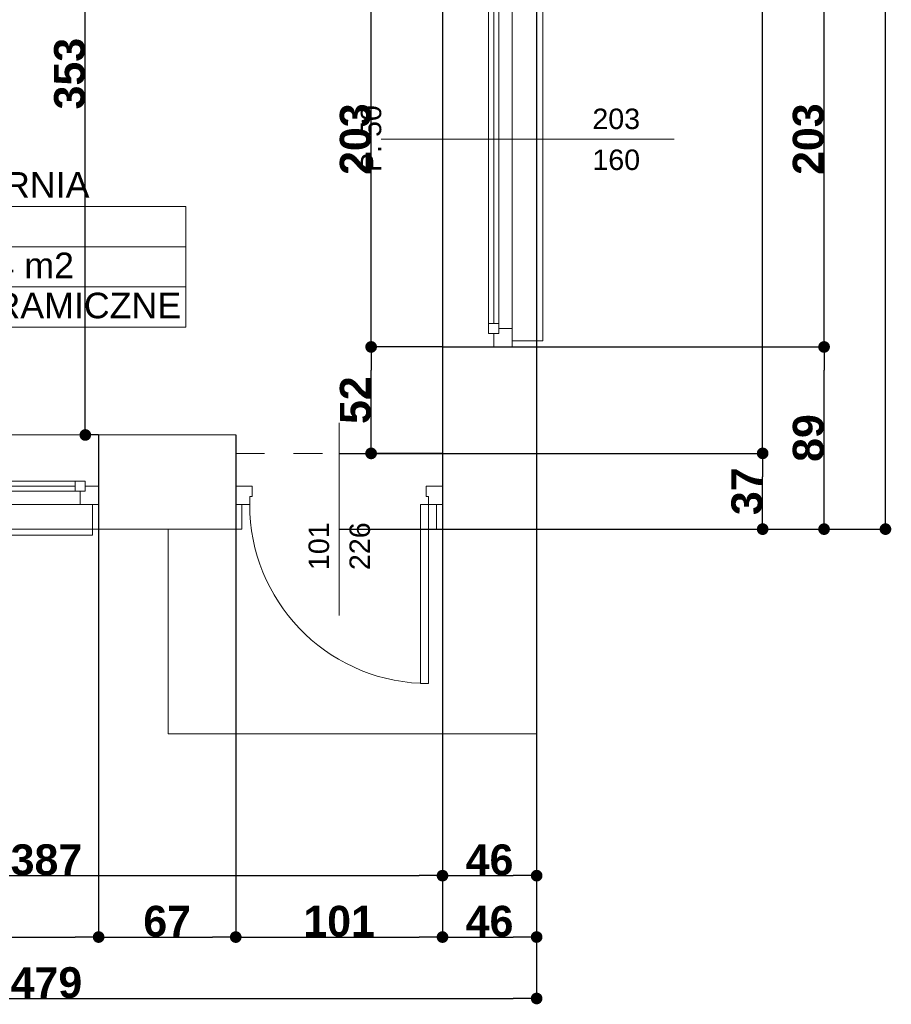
# Model space of a CAD drawing. Header units: millimetres. Extents: x 183299 to 1018155, y -286688 to 171278.
# Tile 35 of 100: x 373394 to 377653, y -94110 to -89300. Entities that reach past the tile are written whole.
import ezdxf
from ezdxf.enums import TextEntityAlignment as Align

# ---------------------------------------------------------------- set-up
doc = ezdxf.new("R2010")
doc.units = ezdxf.units.MM
doc.header["$MEASUREMENT"] = 0
doc.linetypes.add('Przerywana', pattern=[282.222223, 141.111112, -141.111112])
doc.linetypes.add('Wipeout_Contour', pattern=[1000, 0, -1000])
for name, color, linetype in [('Drzwi ArchiCAD', 7, 'Continuous'), ('Elementy Modelu - Strefy', 7, 'Continuous'), ('inwentaryzacja_sciany', 7, 'Continuous'), ('Okna ArchiCADa', 7, 'Continuous'), ('Wymiarowanie - Ogólne', 7, 'Continuous'), ('Znaczniki Drzwi', 7, 'Continuous'), ('Znaczniki Okien', 7, 'Continuous')]:
    doc.layers.add(name, color=color, linetype=linetype)
for name, color, linetype, lineweight in [('Drzwi ArchiCAD_Nr_Pióra__1', 7, 'Continuous', 13), ('Elementy Modelu - Strefy_Nr_Pióra__6', 250, 'Continuous', 18), ('inwentaryzacja_sciany_Nr_Pióra__1', 7, 'Continuous', 13), ('Okna ArchiCADa_Nr_Pióra__1', 7, 'Continuous', 13), ('Znaczniki Drzwi_Nr_Pióra__1', 7, 'Continuous', 13), ('Znaczniki Drzwi_Nr_Pióra__7', 7, 'Continuous', 35), ('Znaczniki Okien_Nr_Pióra__1', 7, 'Continuous', 13), ('Znaczniki Okien_Nr_Pióra__7', 7, 'Continuous', 35)]:
    doc.layers.add(name, color=color, linetype=linetype, lineweight=lineweight)
for name, color, linetype, lineweight, true_color in [('Drzwi ArchiCAD_Nr_Pióra__23', 7, 'Continuous', 20, 0xff6600), ('Drzwi ArchiCAD_Nr_Pióra__3', 7, 'Continuous', 18, 0xff6600), ('Okna ArchiCADa_Nr_Pióra__23', 7, 'Continuous', 20, 0xff6600), ('Okna ArchiCADa_Nr_Pióra__3', 7, 'Continuous', 18, 0xff6600)]:
    doc.layers.add(name, color=color, linetype=linetype, lineweight=lineweight, true_color=true_color)
doc.styles.add('GENERATED_STYLE_1', font='arial.ttf')
doc.styles.add('GENERATED_STYLE_2', font='arialbd.ttf')
doc.styles.get("Standard").update_dxf_attribs({"font": 'txt', "bigfont": 'BIGFONT.SHX'})
doc.dimstyles.new('GENERATED_STYLE__1', dxfattribs={"dimtxt": 150, "dimasz": 114, "dimexe": 0.18, "dimexo": 0, "dimgap": 0.09, "dimtad": 1, "dimtih": 1, "dimtoh": 1, "dimdec": 0, "dimlfac": 0.1, "dimzin": 0, "dimdsep": 46, "dimtxsty": 'GENERATED_STYLE_2', "dimblk": 'ARROWHEAD_11', "dimblk1": 'ARROWHEAD_11', "dimblk2": 'ARROWHEAD_11', "dimcen": 0.09, "dimclrd": 256, "dimclre": 256, "dimclrt": 256, "dimazin": 0, "dimtfac": 1, "dimtdec": 4, "dimtmove": 0, "dimatfit": 3, "dimfxl": 1, "dimtolj": 1, "dimtzin": 0, "dimarcsym": 0})
doc.dimstyles.new('GENERATED_STYLE__2', dxfattribs={"dimtxt": 150, "dimasz": 114, "dimexe": 0.18, "dimexo": 0, "dimgap": 0.09, "dimtad": 1, "dimdec": 0, "dimlfac": 0.1, "dimzin": 0, "dimdsep": 46, "dimtxsty": 'GENERATED_STYLE_2', "dimblk": 'ARROWHEAD_11', "dimblk1": 'ARROWHEAD_11', "dimblk2": 'ARROWHEAD_11', "dimcen": 0.09, "dimclrd": 256, "dimclre": 256, "dimclrt": 256, "dimazin": 0, "dimtfac": 1, "dimtdec": 4, "dimtmove": 0, "dimatfit": 3, "dimfxl": 1, "dimtolj": 1, "dimtzin": 0, "dimarcsym": 0})

# ---------------------------------------------------------------- blocks, each defined once
blk = doc.blocks.new('PORTIERNIA_J.1_168_2', base_point=(198094, -90509.1))
at = {"layer": 'Elementy Modelu - Strefy_Nr_Pióra__6', "linetype": 'Continuous'}
for p, q in [((197325.2, -90312.6), (198862.9, -90312.6)), ((197325.2, -90509.1), (197325.2, -90312.6)), ((198862.9, -90312.6), (198862.9, -90509.1)), ((198862.9, -90509.1), (197325.2, -90509.1)), ((197325.2, -90509.1), (198862.9, -90509.1)), ((197325.2, -90705.5), (197325.2, -90509.1)), ((198862.9, -90509.1), (198862.9, -90705.5)), ((198862.9, -90705.5), (197325.2, -90705.5)), ((197325.2, -90705.5), (198862.9, -90705.5)), ((197325.2, -90901.9), (197325.2, -90705.5)), ((198862.9, -90705.5), (198862.9, -90901.9)), ((198862.9, -90901.9), (197325.2, -90901.9))]:
    blk.add_line(p, q, dxfattribs=at)
at = {"linetype": 'Continuous', "flags": 1}
for tag in ['ROOM_AREA', 'ROOM_PERIM', 'ROOM_WALLS_SURF', 'ROOM_DOORS_SURF', 'ROOM_WINDS_SURF', 'ROOM_BASELEV', 'ROOM_HEIGHT', 'ROOM_NET_AREA', 'ROOM_REDUCED_AREA', 'ROOM_CALC_AREA', 'ROOM_VOLUME']:
    blk.add_attdef(tag, text='', height=2000, dxfattribs=at).set_placement((198094, -91542.2), align=Align.BOTTOM_LEFT)
at = {"layer": 'Elementy Modelu - Strefy_Nr_Pióra__6', "linetype": 'Continuous', "insert": (197375.2, -90537.6), "char_height": 125, "attachment_point": 1, "style": 'GENERATED_STYLE_1'}
blk.add_mtext('{A: 16,84 m2}', dxfattribs=at)
at = {"layer": 'Elementy Modelu - Strefy_Nr_Pióra__6', "style": 'GENERATED_STYLE_1'}
for tag, p in [('ROOM_NAME', (197325.2, -90306.7)), ('ROOM_NUMBER', (197375.2, -90503.1)), ('basec', (197375.2, -90896))]:
    blk.add_attdef(tag, text='', height=125, dxfattribs=at).set_placement(p, align=Align.BOTTOM_LEFT)
blk = doc.blocks.new('O1 rozwierane 12_136')
at = {"layer": 'Okna ArchiCADa_Nr_Pióra__1', "linetype": 'Continuous'}
for p, q in [((-865, 0), (-865, -90)), ((-835, 0), (-865, 0)), ((835, 0), (865, 0)), ((865, 0), (865, -90))]:
    blk.add_line(p, q, dxfattribs=at)
at = {"layer": 'Okna ArchiCADa_Nr_Pióra__23', "linetype": 'Continuous'}
for p, q in [((-865, 0), (-865, -90)), ((865, -90), (865, 0)), ((-865, -90), (-800, -90)), ((-800, -90), (-800, -65)), ((-800, -65), (-800, -115)), ((800, -65), (800, -90)), ((800, -115), (800, -65)), ((800, -90), (865, -90))]:
    blk.add_line(p, q, dxfattribs=at)
at = {"layer": 'Okna ArchiCADa_Nr_Pióra__3', "linetype": 'Continuous'}
for p, q in [((-835, 120), (-835, 150)), ((-835, 150), (835, 150)), ((835, 150), (835, 120)), ((-835, 120), (835, 120)), ((-865, -340), (865, -340)), ((-865, -340), (865, -340))]:
    blk.add_line(p, q, dxfattribs=at)
at = {"linetype": 'Wipeout_Contour', "ltscale": 6126.733884}
blk.add_wipeout([(750, -115), (750, -65), (775, -65), (775, 0), (-775, 0), (-775, -65), (-750, -65), (-750, -115)], dxfattribs=at).dxf.layer = 'Okna ArchiCADa'
at = {"layer": 'Okna ArchiCADa_Nr_Pióra__23', "linetype": 'Continuous'}
for p, q in [((-775, 0), (-865, 0)), ((-775, -65), (-775, 0)), ((865, 0), (775, 0)), ((775, 0), (775, -65)), ((-800, -65), (-775, -65)), ((-750, -65), (-800, -65)), ((-750, -115), (-750, -65)), ((800, -65), (750, -65)), ((750, -65), (750, -115)), ((775, -65), (800, -65)), ((-800, -115), (-750, -115)), ((750, -115), (800, -115))]:
    blk.add_line(p, q, dxfattribs=at)
at = {"layer": 'Okna ArchiCADa_Nr_Pióra__3', "linetype": 'Continuous'}
for p, q in [((775, 0), (-775, 0)), ((-750, -65), (750, -65)), ((-750, -90), (750, -90)), ((-750, -115), (750, -115)), ((-750, -115), (750, -115))]:
    blk.add_line(p, q, dxfattribs=at)
blk = doc.blocks.new('Znacznik O 12_4')
at = {"layer": 'Znaczniki Okien_Nr_Pióra__1', "linetype": 'Continuous'}
blk.add_line((0, -1131.4), (0, 300), dxfattribs=at)
at = {"layer": 'Znaczniki Okien_Nr_Pióra__7', "linetype": 'Continuous', "insert": (-160, 297.9), "char_height": 100, "attachment_point": 7, "style": 'GENERATED_STYLE_1'}
blk.add_mtext('{P. 50}', dxfattribs=at)
at = {"layer": 'Znaczniki Okien_Nr_Pióra__7', "linetype": 'Continuous', "char_height": 100, "attachment_point": 7, "rotation": 90, "style": 'GENERATED_STYLE_1'}
for s, insert in [('{173}', (-47.9, -960)), ('{160}', (152.1, -960))]:
    blk.add_mtext(s, dxfattribs=dict(at, insert=insert))
blk = doc.blocks.new('Ściana_277_2', base_point=(196247.1, -91888.5))
at = {"layer": 'inwentaryzacja_sciany_Nr_Pióra__1', "linetype": 'Continuous'}
for p, q in [((196707.1, -91428.5), (196247.1, -91428.5)), ((196707.1, -91678.5), (196707.1, -91428.5)), ((198437.1, -91678.5), (198437.1, -91428.5)), ((199107.1, -91428.5), (198437.1, -91428.5)), ((199107.1, -91518.5), (199107.1, -91428.5)), ((196707.1, -91768.5), (196707.1, -91678.5)), ((198437.1, -91768.5), (198437.1, -91678.5)), ((196737.1, -91768.5), (196707.1, -91768.5)), ((196737.1, -91888.5), (196737.1, -91768.5)), ((198407.1, -91888.5), (198407.1, -91768.5)), ((198407.1, -91768.5), (198437.1, -91768.5)), ((195787.1, -91888.5), (196737.1, -91888.5)), ((198407.1, -91888.5), (199107.1, -91888.5))]:
    blk.add_line(p, q, dxfattribs=at)
at = {"layer": 'Okna ArchiCADa', "linetype": 'Continuous', "rotation": 180}
blk.add_blockref('O1 rozwierane 12_136', (197572.1, -91768.5), dxfattribs=at)
at = {"layer": 'Znaczniki Okien'}
blk.add_blockref('Znacznik O 12_4', (197572.1, -91428.5), dxfattribs=at)
blk = doc.blocks.new('O1 rozwierane 12_137')
at = {"layer": 'Okna ArchiCADa_Nr_Pióra__1', "linetype": 'Continuous'}
for p, q in [((-1015, 0), (-1015, -90)), ((-985, 0), (-1015, 0)), ((985, 0), (1015, 0)), ((1015, 0), (1015, -90))]:
    blk.add_line(p, q, dxfattribs=at)
at = {"layer": 'Okna ArchiCADa_Nr_Pióra__23', "linetype": 'Continuous'}
for p, q in [((-1015, 0), (-1015, -90)), ((1015, -90), (1015, 0)), ((-1015, -90), (-950, -90)), ((-950, -90), (-950, -65)), ((-950, -65), (-950, -115)), ((950, -65), (950, -90)), ((950, -115), (950, -65)), ((950, -90), (1015, -90))]:
    blk.add_line(p, q, dxfattribs=at)
at = {"layer": 'Okna ArchiCADa_Nr_Pióra__3', "linetype": 'Continuous'}
for p, q in [((-985, 120), (-985, 150)), ((-985, 150), (985, 150)), ((985, 150), (985, 120)), ((-985, 120), (985, 120)), ((-1015, -340), (1015, -340)), ((-1015, -340), (1015, -340))]:
    blk.add_line(p, q, dxfattribs=at)
at = {"linetype": 'Wipeout_Contour', "ltscale": 7321.99966}
blk.add_wipeout([(900, -115), (900, -65), (925, -65), (925, 0), (-925, 0), (-925, -65), (-900, -65), (-900, -115)], dxfattribs=at).dxf.layer = 'Okna ArchiCADa'
at = {"layer": 'Okna ArchiCADa_Nr_Pióra__23', "linetype": 'Continuous'}
for p, q in [((-925, 0), (-1015, 0)), ((-925, -65), (-925, 0)), ((1015, 0), (925, 0)), ((925, 0), (925, -65)), ((-950, -65), (-925, -65)), ((-900, -65), (-950, -65)), ((-900, -115), (-900, -65)), ((950, -65), (900, -65)), ((900, -65), (900, -115)), ((925, -65), (950, -65)), ((-950, -115), (-900, -115)), ((900, -115), (950, -115))]:
    blk.add_line(p, q, dxfattribs=at)
at = {"layer": 'Okna ArchiCADa_Nr_Pióra__3', "linetype": 'Continuous'}
for p, q in [((925, 0), (-925, 0)), ((-900, -65), (900, -65)), ((-900, -90), (900, -90)), ((-900, -115), (900, -115)), ((-900, -115), (900, -115))]:
    blk.add_line(p, q, dxfattribs=at)
blk = doc.blocks.new('Znacznik O 12_3')
at = {"layer": 'Znaczniki Okien_Nr_Pióra__1', "linetype": 'Continuous'}
blk.add_line((0, -1131.4), (0, 300), dxfattribs=at)
at = {"layer": 'Znaczniki Okien_Nr_Pióra__7', "linetype": 'Continuous', "insert": (-160, 297.9), "char_height": 100, "attachment_point": 7, "style": 'GENERATED_STYLE_1'}
blk.add_mtext('{P. 50}', dxfattribs=at)
at = {"layer": 'Znaczniki Okien_Nr_Pióra__7', "linetype": 'Continuous', "char_height": 100, "attachment_point": 7, "rotation": 270, "style": 'GENERATED_STYLE_1'}
for s, insert in [('{160}', (-152.1, -732.3)), ('{203}', (47.9, -732.3))]:
    blk.add_mtext(s, dxfattribs=dict(at, insert=insert))
blk = doc.blocks.new('Ściana_273_2', base_point=(200117.1, -91888.5))
at = {"layer": 'inwentaryzacja_sciany_Nr_Pióra__1', "linetype": 'Continuous'}
for p, q in [((200367.1, -90998.5), (200117.1, -90998.5)), ((200117.1, -90998.5), (200117.1, -91518.5)), ((200457.1, -90998.5), (200367.1, -90998.5)), ((200577.1, -90968.5), (200457.1, -90968.5)), ((200457.1, -90968.5), (200457.1, -90998.5)), ((200577.1, -91888.5), (200577.1, -90968.5))]:
    blk.add_line(p, q, dxfattribs=at)
at = {"layer": 'Okna ArchiCADa', "linetype": 'Continuous', "rotation": 270}
blk.add_blockref('O1 rozwierane 12_137', (200457.1, -89983.5), dxfattribs=at)
at = {"layer": 'Znaczniki Okien', "rotation": 90}
blk.add_blockref('Znacznik O 12_3', (200117.1, -89983.5), dxfattribs=at)
blk = doc.blocks.new('D1 Drzwi proste 12_133')
at = {"layer": 'Drzwi ArchiCAD_Nr_Pióra__1', "linetype": 'Continuous'}
for p, q in [((-505, 0), (-505, -90)), ((-475, 0), (-505, 0)), ((475, 0), (505, 0)), ((505, 0), (505, -90))]:
    blk.add_line(p, q, dxfattribs=at)
at = {"layer": 'Drzwi ArchiCAD_Nr_Pióra__23', "linetype": 'Continuous'}
for p, q in [((-437, 0), (-505, 0)), ((-505, 0), (-505, -90)), ((-437, -40), (-437, 0)), ((505, 0), (437, 0)), ((437, 0), (437, -40)), ((505, -90), (505, 0)), ((-425, -40), (-437, -40)), ((-425, -90), (-425, -40)), ((437, -40), (425, -40)), ((425, -40), (425, -90)), ((-505, -90), (-425, -90)), ((425, -90), (505, -90))]:
    blk.add_line(p, q, dxfattribs=at)
at = {"layer": 'Drzwi ArchiCAD_Nr_Pióra__3', "linetype": 'Continuous'}
for p, q in [((437, 874), (397, 874)), ((397, 874), (397, 0)), ((437, 0), (437, 874)), ((397, 0), (437, 0))]:
    blk.add_line(p, q, dxfattribs=at)
blk.add_arc((437, 0), 874, 92.6231, 180, dxfattribs=at)
blk = doc.blocks.new('Znacznik O 12_158')
at = {"layer": 'Znaczniki Drzwi_Nr_Pióra__1', "linetype": 'Continuous'}
blk.add_line((0, -791.4), (0, 150), dxfattribs=at)
at = {"layer": 'Znaczniki Drzwi_Nr_Pióra__7', "linetype": 'Continuous', "char_height": 100, "attachment_point": 7, "rotation": 90, "style": 'GENERATED_STYLE_1'}
for s, insert in [('{101}', (-47.9, -570)), ('{226}', (152.1, -570))]:
    blk.add_mtext(s, dxfattribs=dict(at, insert=insert))
blk = doc.blocks.new('Ściana_288_2', base_point=(199107.1, -91888.5))
at = {"layer": 'inwentaryzacja_sciany_Nr_Pióra__1', "linetype": 'Continuous'}
for p, q in [((199107.1, -91678.5), (199107.1, -91518.5)), ((200117.1, -91678.5), (200117.1, -91518.5)), ((199107.1, -91768.5), (199107.1, -91678.5)), ((200117.1, -91768.5), (200117.1, -91678.5)), ((199137.1, -91768.5), (199107.1, -91768.5)), ((199137.1, -91888.5), (199137.1, -91768.5)), ((200087.1, -91888.5), (200087.1, -91768.5)), ((200087.1, -91768.5), (200117.1, -91768.5)), ((199107.1, -91888.5), (199137.1, -91888.5)), ((200087.1, -91888.5), (200577.1, -91888.5))]:
    blk.add_line(p, q, dxfattribs=at)
at = {"layer": 'Drzwi ArchiCAD', "linetype": 'Continuous', "xscale": -1, "rotation": 180}
blk.add_blockref('D1 Drzwi proste 12_133', (199612.1, -91768.5), dxfattribs=at)
at = {"layer": 'Znaczniki Drzwi'}
blk.add_blockref('Znacznik O 12_158', (199612.1, -91518.5), dxfattribs=at)
blk = doc.blocks.new('ARROWHEAD_11')
at = {"linetype": 'Continuous'}
blk.add_line((0, 0), (-1, 0), dxfattribs=at)
at = {"linetype": 'Continuous', "const_width": 0.25, "flags": 128}
blk.add_lwpolyline([(-0.125, 0, 1), (0.125, 0, 1)], format="xyb", close=True, dxfattribs=at)
blk = doc.blocks.new('*D6912')
at = {"layer": 'Defpoints', "color": 0}
for p in [(374954.9, -91419), (377024.1, -91419), (374954.9, -91789)]:
    blk.add_point(p, dxfattribs=at)
at = {"layer": 'Wymiarowanie - Ogólne', "linetype": 'Continuous', "lineweight": -2}
for p, q in [((374954.9, -91419), (377024.3, -91419)), ((377024.1, -91675), (377024.1, -91533)), ((374954.9, -91789), (377024.3, -91789))]:
    blk.add_line(p, q, dxfattribs=at)
at = {"layer": 'Wymiarowanie - Ogólne', "lineweight": -2, "xscale": 114, "yscale": 114, "zscale": 114}
for p, rotation in [((377024.1, -91419), 90), ((377024.1, -91789), 270)]:
    blk.add_blockref('ARROWHEAD_11', p, dxfattribs=dict(at, rotation=rotation))
at = {"layer": 'Wymiarowanie - Ogólne', "insert": (376947.5, -91604), "char_height": 150, "attachment_point": 5, "rotation": 90, "style": 'GENERATED_STYLE_2'}
blk.add_mtext('\\A1;37', dxfattribs=at)
blk = doc.blocks.new('*D6913')
at = {"layer": 'Defpoints', "color": 0}
for p in [(373524.9, -85959), (377024.1, -85959), (374954.9, -91419)]:
    blk.add_point(p, dxfattribs=at)
at = {"layer": 'Wymiarowanie - Ogólne', "linetype": 'Continuous', "lineweight": -2}
for p, q in [((373524.9, -85959), (377024.3, -85959)), ((377024.1, -91305), (377024.1, -86073)), ((374954.9, -91419), (377024.3, -91419))]:
    blk.add_line(p, q, dxfattribs=at)
at = {"layer": 'Wymiarowanie - Ogólne', "lineweight": -2, "xscale": 114, "yscale": 114, "zscale": 114}
for p, rotation in [((377024.1, -85959), 90), ((377024.1, -91419), 270)]:
    blk.add_blockref('ARROWHEAD_11', p, dxfattribs=dict(at, rotation=rotation))
at = {"layer": 'Wymiarowanie - Ogólne', "insert": (376947.5, -88689), "char_height": 150, "attachment_point": 5, "rotation": 90, "style": 'GENERATED_STYLE_2'}
blk.add_mtext('\\A1;546', dxfattribs=at)
blk = doc.blocks.new('*D6915')
at = {"layer": 'Defpoints', "color": 0}
for p in [(375459.9, -90899), (377324.1, -90899), (375919.9, -91789)]:
    blk.add_point(p, dxfattribs=at)
at = {"layer": 'Wymiarowanie - Ogólne', "linetype": 'Continuous', "lineweight": -2}
for p, q in [((375459.9, -90899), (377324.3, -90899)), ((377324.1, -91675), (377324.1, -91013)), ((375919.9, -91789), (377324.3, -91789))]:
    blk.add_line(p, q, dxfattribs=at)
at = {"layer": 'Wymiarowanie - Ogólne', "lineweight": -2, "xscale": 114, "yscale": 114, "zscale": 114}
for p, rotation in [((377324.1, -90899), 90), ((377324.1, -91789), 270)]:
    blk.add_blockref('ARROWHEAD_11', p, dxfattribs=dict(at, rotation=rotation))
at = {"layer": 'Wymiarowanie - Ogólne', "insert": (377247.4, -91344), "char_height": 150, "attachment_point": 5, "rotation": 90, "style": 'GENERATED_STYLE_2'}
blk.add_mtext('\\A1;89', dxfattribs=at)
blk = doc.blocks.new('*D6916')
at = {"layer": 'Defpoints', "color": 0}
for p in [(375459.9, -88869), (377324.1, -88869), (375459.9, -90899)]:
    blk.add_point(p, dxfattribs=at)
at = {"layer": 'Wymiarowanie - Ogólne', "linetype": 'Continuous', "lineweight": -2}
for p, q in [((375459.9, -88869), (377324.3, -88869)), ((377324.1, -90785), (377324.1, -88983)), ((375459.9, -90899), (377324.3, -90899))]:
    blk.add_line(p, q, dxfattribs=at)
at = {"layer": 'Wymiarowanie - Ogólne', "lineweight": -2, "xscale": 114, "yscale": 114, "zscale": 114}
for p, rotation in [((377324.1, -88869), 90), ((377324.1, -90899), 270)]:
    blk.add_blockref('ARROWHEAD_11', p, dxfattribs=dict(at, rotation=rotation))
at = {"layer": 'Wymiarowanie - Ogólne', "insert": (377247.5, -89884), "char_height": 150, "attachment_point": 5, "rotation": 90, "style": 'GENERATED_STYLE_2'}
blk.add_mtext('\\A1;203', dxfattribs=at)
blk = doc.blocks.new('*D6918')
at = {"layer": 'Defpoints', "color": 0}
for p in [(375919.9, -85499), (377624.1, -85499), (375919.9, -91789)]:
    blk.add_point(p, dxfattribs=at)
at = {"layer": 'Wymiarowanie - Ogólne', "linetype": 'Continuous', "lineweight": -2}
for p, q in [((375919.9, -85499), (377624.3, -85499)), ((377624.1, -91675), (377624.1, -85613)), ((375919.9, -91789), (377624.3, -91789))]:
    blk.add_line(p, q, dxfattribs=at)
at = {"layer": 'Wymiarowanie - Ogólne', "lineweight": -2, "xscale": 114, "yscale": 114, "zscale": 114}
for p, rotation in [((377624.1, -85499), 90), ((377624.1, -91789), 270)]:
    blk.add_blockref('ARROWHEAD_11', p, dxfattribs=dict(at, rotation=rotation))
at = {"layer": 'Wymiarowanie - Ogólne', "insert": (377547.4, -88644), "char_height": 150, "attachment_point": 5, "rotation": 90, "style": 'GENERATED_STYLE_2'}
blk.add_mtext('\\A1;629', dxfattribs=at)
blk = doc.blocks.new('*D6920')
at = {"layer": 'Defpoints', "color": 0}
for p in [(371589.9, -88874), (375459.9, -88874), (375459.9, -93481.8)]:
    blk.add_point(p, dxfattribs=at)
at = {"layer": 'Wymiarowanie - Ogólne', "linetype": 'Continuous', "lineweight": -2}
for p, q in [((371589.9, -88874), (371589.9, -93482)), ((375459.9, -88874), (375459.9, -93482)), ((371703.9, -93481.8), (375345.9, -93481.8))]:
    blk.add_line(p, q, dxfattribs=at)
at = {"layer": 'Wymiarowanie - Ogólne', "lineweight": -2, "xscale": 114, "yscale": 114, "zscale": 114, "rotation": 180}
blk.add_blockref('ARROWHEAD_11', (371589.9, -93481.8), dxfattribs=at)
at = {"layer": 'Wymiarowanie - Ogólne', "lineweight": -2, "xscale": 114, "yscale": 114, "zscale": 114}
blk.add_blockref('ARROWHEAD_11', (375459.9, -93481.8), dxfattribs=at)
at = {"layer": 'Wymiarowanie - Ogólne', "insert": (373524.9, -93405), "char_height": 150, "attachment_point": 5, "style": 'GENERATED_STYLE_2'}
blk.add_mtext('\\A1;387', dxfattribs=at)
blk = doc.blocks.new('*D6921')
at = {"layer": 'Defpoints', "color": 0}
for p in [(375459.9, -88874), (375919.9, -88874), (375919.9, -93481.8)]:
    blk.add_point(p, dxfattribs=at)
at = {"layer": 'Wymiarowanie - Ogólne', "linetype": 'Continuous', "lineweight": -2}
for p, q in [((375459.9, -88874), (375459.9, -93482)), ((375919.9, -88874), (375919.9, -93482)), ((375573.9, -93481.8), (375805.9, -93481.8))]:
    blk.add_line(p, q, dxfattribs=at)
at = {"layer": 'Wymiarowanie - Ogólne', "lineweight": -2, "xscale": 114, "yscale": 114, "zscale": 114, "rotation": 180}
blk.add_blockref('ARROWHEAD_11', (375459.9, -93481.8), dxfattribs=at)
at = {"layer": 'Wymiarowanie - Ogólne', "lineweight": -2, "xscale": 114, "yscale": 114, "zscale": 114}
blk.add_blockref('ARROWHEAD_11', (375919.9, -93481.8), dxfattribs=at)
at = {"layer": 'Wymiarowanie - Ogólne', "insert": (375689.9, -93405.2), "char_height": 150, "attachment_point": 5, "style": 'GENERATED_STYLE_2'}
blk.add_mtext('\\A1;46', dxfattribs=at)
blk = doc.blocks.new('*D6923')
at = {"layer": 'Defpoints', "color": 0}
for p in [(372049.9, -91329), (373779.9, -91329), (373779.9, -93781.8)]:
    blk.add_point(p, dxfattribs=at)
at = {"layer": 'Wymiarowanie - Ogólne', "linetype": 'Continuous', "lineweight": -2}
for p, q in [((372049.9, -91329), (372049.9, -93782)), ((373779.9, -91329), (373779.9, -93782)), ((372163.9, -93781.8), (373665.9, -93781.8))]:
    blk.add_line(p, q, dxfattribs=at)
at = {"layer": 'Wymiarowanie - Ogólne', "lineweight": -2, "xscale": 114, "yscale": 114, "zscale": 114, "rotation": 180}
blk.add_blockref('ARROWHEAD_11', (372049.9, -93781.8), dxfattribs=at)
at = {"layer": 'Wymiarowanie - Ogólne', "lineweight": -2, "xscale": 114, "yscale": 114, "zscale": 114}
blk.add_blockref('ARROWHEAD_11', (373779.9, -93781.8), dxfattribs=at)
at = {"layer": 'Wymiarowanie - Ogólne', "insert": (372914.9, -93705.2), "char_height": 150, "attachment_point": 5, "style": 'GENERATED_STYLE_2'}
blk.add_mtext('\\A1;173', dxfattribs=at)
blk = doc.blocks.new('*D6924')
at = {"layer": 'Defpoints', "color": 0}
for p in [(373779.9, -91329), (374449.9, -91329), (374449.9, -93781.8)]:
    blk.add_point(p, dxfattribs=at)
at = {"layer": 'Wymiarowanie - Ogólne', "linetype": 'Continuous', "lineweight": -2}
for p, q in [((373779.9, -91329), (373779.9, -93782)), ((374449.9, -91329), (374449.9, -93782)), ((373893.9, -93781.8), (374335.9, -93781.8))]:
    blk.add_line(p, q, dxfattribs=at)
at = {"layer": 'Wymiarowanie - Ogólne', "lineweight": -2, "xscale": 114, "yscale": 114, "zscale": 114, "rotation": 180}
blk.add_blockref('ARROWHEAD_11', (373779.9, -93781.8), dxfattribs=at)
at = {"layer": 'Wymiarowanie - Ogólne', "lineweight": -2, "xscale": 114, "yscale": 114, "zscale": 114}
blk.add_blockref('ARROWHEAD_11', (374449.9, -93781.8), dxfattribs=at)
at = {"layer": 'Wymiarowanie - Ogólne', "insert": (374114.9, -93705.2), "char_height": 150, "attachment_point": 5, "style": 'GENERATED_STYLE_2'}
blk.add_mtext('\\A1;67', dxfattribs=at)
blk = doc.blocks.new('*D6925')
at = {"layer": 'Defpoints', "color": 0}
for p in [(374449.9, -91329), (375459.9, -91419), (375459.9, -93781.8)]:
    blk.add_point(p, dxfattribs=at)
at = {"layer": 'Wymiarowanie - Ogólne', "linetype": 'Continuous', "lineweight": -2}
for p, q in [((374449.9, -91329), (374449.9, -93782)), ((375459.9, -91419), (375459.9, -93782)), ((374563.9, -93781.8), (375345.9, -93781.8))]:
    blk.add_line(p, q, dxfattribs=at)
at = {"layer": 'Wymiarowanie - Ogólne', "lineweight": -2, "xscale": 114, "yscale": 114, "zscale": 114, "rotation": 180}
blk.add_blockref('ARROWHEAD_11', (374449.9, -93781.8), dxfattribs=at)
at = {"layer": 'Wymiarowanie - Ogólne', "lineweight": -2, "xscale": 114, "yscale": 114, "zscale": 114}
blk.add_blockref('ARROWHEAD_11', (375459.9, -93781.8), dxfattribs=at)
at = {"layer": 'Wymiarowanie - Ogólne', "insert": (374954.9, -93705.2), "char_height": 150, "attachment_point": 5, "style": 'GENERATED_STYLE_2'}
blk.add_mtext('\\A1;101', dxfattribs=at)
blk = doc.blocks.new('*D6926')
at = {"layer": 'Defpoints', "color": 0}
for p in [(375459.9, -91419), (375919.9, -91789), (375919.9, -93781.8)]:
    blk.add_point(p, dxfattribs=at)
at = {"layer": 'Wymiarowanie - Ogólne', "linetype": 'Continuous', "lineweight": -2}
for p, q in [((375459.9, -91419), (375459.9, -93782)), ((375919.9, -91789), (375919.9, -93782)), ((375573.9, -93781.8), (375805.9, -93781.8))]:
    blk.add_line(p, q, dxfattribs=at)
at = {"layer": 'Wymiarowanie - Ogólne', "lineweight": -2, "xscale": 114, "yscale": 114, "zscale": 114, "rotation": 180}
blk.add_blockref('ARROWHEAD_11', (375459.9, -93781.8), dxfattribs=at)
at = {"layer": 'Wymiarowanie - Ogólne', "lineweight": -2, "xscale": 114, "yscale": 114, "zscale": 114}
blk.add_blockref('ARROWHEAD_11', (375919.9, -93781.8), dxfattribs=at)
at = {"layer": 'Wymiarowanie - Ogólne', "insert": (375689.9, -93705.2), "char_height": 150, "attachment_point": 5, "style": 'GENERATED_STYLE_2'}
blk.add_mtext('\\A1;46', dxfattribs=at)
blk = doc.blocks.new('*D6927')
at = {"layer": 'Defpoints', "color": 0}
for p in [(371129.9, -91789), (375919.9, -91789), (375919.9, -94081.8)]:
    blk.add_point(p, dxfattribs=at)
at = {"layer": 'Wymiarowanie - Ogólne', "linetype": 'Continuous', "lineweight": -2}
for p, q in [((371129.9, -91789), (371129.9, -94082)), ((375919.9, -91789), (375919.9, -94082)), ((371243.9, -94081.8), (375805.9, -94081.8))]:
    blk.add_line(p, q, dxfattribs=at)
at = {"layer": 'Wymiarowanie - Ogólne', "lineweight": -2, "xscale": 114, "yscale": 114, "zscale": 114, "rotation": 180}
blk.add_blockref('ARROWHEAD_11', (371129.9, -94081.8), dxfattribs=at)
at = {"layer": 'Wymiarowanie - Ogólne', "lineweight": -2, "xscale": 114, "yscale": 114, "zscale": 114}
blk.add_blockref('ARROWHEAD_11', (375919.9, -94081.8), dxfattribs=at)
at = {"layer": 'Wymiarowanie - Ogólne', "insert": (373524.9, -94005), "char_height": 150, "attachment_point": 5, "style": 'GENERATED_STYLE_2'}
blk.add_mtext('\\A1;479', dxfattribs=at)
blk = doc.blocks.new('*D6931')
at = {"layer": 'Defpoints', "color": 0}
for p in [(373714.9, -87799), (374009.9, -87799), (373779.9, -91329)]:
    blk.add_point(p, dxfattribs=at)
at = {"layer": 'Wymiarowanie - Ogólne', "linetype": 'Continuous', "lineweight": -2}
for p, q in [((374009.9, -87799), (373714.8, -87799)), ((373714.9, -91215), (373714.9, -87913)), ((373779.9, -91329), (373714.8, -91329))]:
    blk.add_line(p, q, dxfattribs=at)
at = {"layer": 'Wymiarowanie - Ogólne', "lineweight": -2, "xscale": 114, "yscale": 114, "zscale": 114}
for p, rotation in [((373714.9, -87799), 90), ((373714.9, -91329), 270)]:
    blk.add_blockref('ARROWHEAD_11', p, dxfattribs=dict(at, rotation=rotation))
at = {"layer": 'Wymiarowanie - Ogólne', "insert": (373638.4, -89564), "char_height": 150, "attachment_point": 5, "rotation": 90, "style": 'GENERATED_STYLE_2'}
blk.add_mtext('\\A1;353', dxfattribs=at)
blk = doc.blocks.new('*D6942')
at = {"layer": 'Defpoints', "color": 0}
for p in [(375111.2, -90899), (375459.9, -90899), (375459.9, -91419)]:
    blk.add_point(p, dxfattribs=at)
at = {"layer": 'Wymiarowanie - Ogólne', "linetype": 'Continuous', "lineweight": -2}
for p, q in [((375459.9, -90899), (375111, -90899)), ((375111.2, -91305), (375111.2, -91013)), ((375459.9, -91419), (375111, -91419))]:
    blk.add_line(p, q, dxfattribs=at)
at = {"layer": 'Wymiarowanie - Ogólne', "lineweight": -2, "xscale": 114, "yscale": 114, "zscale": 114}
for p, rotation in [((375111.2, -90899), 90), ((375111.2, -91419), 270)]:
    blk.add_blockref('ARROWHEAD_11', p, dxfattribs=dict(at, rotation=rotation))
at = {"layer": 'Wymiarowanie - Ogólne', "insert": (375034.6, -91159), "char_height": 150, "attachment_point": 5, "rotation": 90, "style": 'GENERATED_STYLE_2'}
blk.add_mtext('\\A1;52', dxfattribs=at)
blk = doc.blocks.new('*D6943')
at = {"layer": 'Defpoints', "color": 0}
for p in [(375111.2, -88869), (375459.9, -88869), (375459.9, -90899)]:
    blk.add_point(p, dxfattribs=at)
at = {"layer": 'Wymiarowanie - Ogólne', "linetype": 'Continuous', "lineweight": -2}
for p, q in [((375459.9, -88869), (375111, -88869)), ((375111.2, -90785), (375111.2, -88983)), ((375459.9, -90899), (375111, -90899))]:
    blk.add_line(p, q, dxfattribs=at)
at = {"layer": 'Wymiarowanie - Ogólne', "lineweight": -2, "xscale": 114, "yscale": 114, "zscale": 114}
for p, rotation in [((375111.2, -88869), 90), ((375111.2, -90899), 270)]:
    blk.add_blockref('ARROWHEAD_11', p, dxfattribs=dict(at, rotation=rotation))
at = {"layer": 'Wymiarowanie - Ogólne', "insert": (375034.6, -89884), "char_height": 150, "attachment_point": 5, "rotation": 90, "style": 'GENERATED_STYLE_2'}
blk.add_mtext('\\A1;203', dxfattribs=at)

msp = doc.modelspace()

# ---------------------------------------------------------------- linework, layer by layer
at = {"layer": 'inwentaryzacja_sciany_Nr_Pióra__1', "linetype": 'Continuous'}
msp.add_line((375919.94817, -92789.0338), (374119.94817, -92789.0338), dxfattribs=at)

# ---------------------------------------------------------------- block references
at = {"layer": 'Elementy Modelu - Strefy', "linetype": 'Continuous'}
ref = msp.add_blockref('PORTIERNIA_J.1_168_2', (373436.91736, -90409.61508), dxfattribs=at)
ref.add_attrib('ROOM_NAME', 'PORTIERNIA', dxfattribs={"layer": 'Elementy Modelu - Strefy_Nr_Pióra__6', "color": 5, "linetype": 'Continuous', "height": 125, "style": 'GENERATED_STYLE_1'}).set_placement((372668.05736, -90207.27273), align=Align.BOTTOM_LEFT)
ref.add_attrib('ROOM_NUMBER', 'J.1', dxfattribs={"layer": 'Elementy Modelu - Strefy_Nr_Pióra__6', "color": 5, "linetype": 'Continuous', "height": 125, "style": 'GENERATED_STYLE_1'}).set_placement((372718.05736, -90403.7013), align=Align.BOTTOM_LEFT)
ref.add_attrib('basec', 'PŁ. CERAMICZNE', dxfattribs={"layer": 'Elementy Modelu - Strefy_Nr_Pióra__6', "color": 5, "linetype": 'Continuous', "height": 125, "style": 'GENERATED_STYLE_1'}).set_placement((372718.05736, -90796.55844), align=Align.BOTTOM_LEFT)
at = {"layer": 'inwentaryzacja_sciany'}
for name, p in [('Ściana_273_2', (375459.94817, -91789.0338)), ('Ściana_277_2', (371589.94817, -91789.0338))]:
    msp.add_blockref(name, p, dxfattribs=at)

# ---------------------------------------------------------------- next in the draw order: linework, layer by layer
at = {"layer": 'inwentaryzacja_sciany_Nr_Pióra__1', "linetype": 'Przerywana'}
msp.add_line((374449.94817, -91419.0338), (375459.94817, -91419.0338), dxfattribs=at)
at = {"layer": 'inwentaryzacja_sciany_Nr_Pióra__1', "linetype": 'Continuous'}
for p, q in [((374119.94817, -92789.0338), (374119.94817, -91789.0338)), ((375919.94817, -91789.0338), (375919.94817, -92789.0338))]:
    msp.add_line(p, q, dxfattribs=at)

# ---------------------------------------------------------------- next in the draw order: block references
at = {"layer": 'inwentaryzacja_sciany'}
msp.add_blockref('Ściana_288_2', (374449.94817, -91789.0338), dxfattribs=at)

# ---------------------------------------------------------------- next in the draw order: dimensions: what is measured, and where the dimension line sits
at = {"layer": 'Wymiarowanie - Ogólne', "linetype": 'Continuous'}
for base, p1, p2, picture, middle in [((377624.12254, -85499.0338), (375919.94817, -91789.0338), (375919.94817, -85499.0338), '*D6918', (377547.38254, -88644.0338)), ((377024.12254, -85959.0338), (374954.94817, -91419.0338), (373524.94817, -85959.0338), '*D6913', (376947.53254, -88689.0338)), ((373714.94873, -87799.0338), (373779.94817, -91329.0338), (374009.94817, -87799.0338), '*D6931', (373638.35873, -89564.0338)), ((375111.16546, -88869.0338), (375459.94817, -90899.0338), (375459.94817, -88869.0338), '*D6943', (375034.57546, -89884.0338)), ((377324.12254, -88869.0338), (375459.94817, -90899.0338), (375459.94817, -88869.0338), '*D6916', (377247.53254, -89884.0338)), ((375111.16546, -90899.0338), (375459.94817, -91419.0338), (375459.94817, -90899.0338), '*D6942', (375034.57546, -91159.0338)), ((377324.12254, -90899.0338), (375919.94817, -91789.0338), (375459.94817, -90899.0338), '*D6915', (377247.38254, -91344.0338)), ((377024.12254, -91419.0338), (374954.94817, -91789.0338), (374954.94817, -91419.0338), '*D6912', (376947.53254, -91604.0338))]:
    dim = msp.add_linear_dim(base=base, p1=p1, p2=p2, angle=90, dimstyle='GENERATED_STYLE__2', dxfattribs=at)
    dim.commit()
    dim.dimension.update_dxf_attribs({"geometry": picture, "text_midpoint": middle})
for base, p1, p2, picture, middle in [((375459.94817, -93481.7773), (371589.94817, -88874.0338), (375459.94817, -88874.0338), '*D6920', (373524.94817, -93405.0373)), ((375919.94817, -93481.7773), (375459.94817, -88874.0338), (375919.94817, -88874.0338), '*D6921', (375689.94817, -93405.1873)), ((373779.94817, -93781.7773), (372049.94817, -91329.0338), (373779.94817, -91329.0338), '*D6923', (372914.94817, -93705.1873)), ((374449.94817, -93781.7773), (373779.94817, -91329.0338), (374449.94817, -91329.0338), '*D6924', (374114.94817, -93705.1873)), ((375459.94817, -93781.7773), (374449.94817, -91329.0338), (375459.94817, -91419.0338), '*D6925', (374954.94817, -93705.1873)), ((375919.94817, -93781.7773), (375459.94817, -91419.0338), (375919.94817, -91789.0338), '*D6926', (375689.94817, -93705.1873)), ((375919.94817, -94081.7773), (371129.94817, -91789.0338), (375919.94817, -91789.0338), '*D6927', (373524.94817, -94005.0373))]:
    dim = msp.add_linear_dim(base=base, p1=p1, p2=p2, dimstyle='GENERATED_STYLE__1', dxfattribs=at)
    dim.commit()
    dim.dimension.update_dxf_attribs({"geometry": picture, "text_midpoint": middle})

doc.saveas('drawing.dxf')
